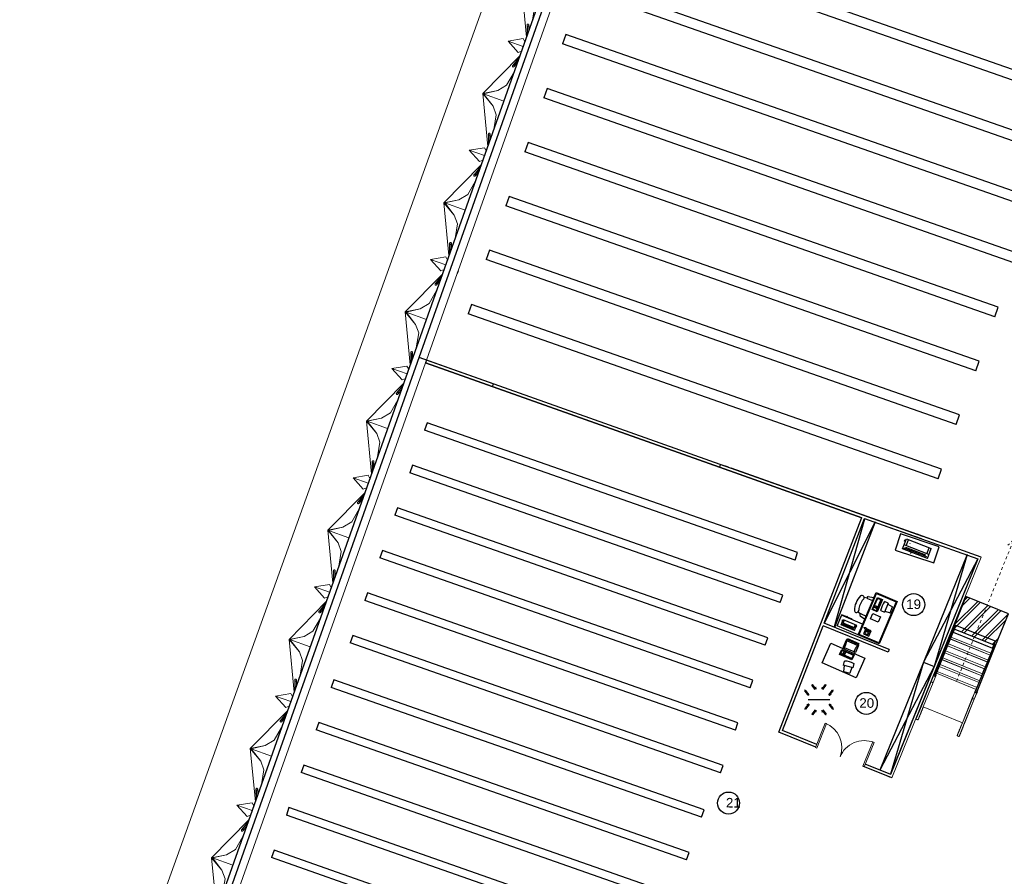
# Model space of a CAD drawing. Header units: inches. Extents: x 424 to 2043, y -237 to 445.
# Tile 33 of 256: x 592 to 626, y -101 to -71. Entities that reach past the tile are written whole.
import ezdxf

# ---------------------------------------------------------------- set-up
doc = ezdxf.new("R2010")
doc.units = ezdxf.units.IN
doc.header["$MEASUREMENT"] = 0
doc.linetypes.add('Dash', pattern=[0.00635, 0.003175, -0.003175])
for name, color, linetype, lineweight in [('A-DOOR', 31, 'Continuous', 9), ('A-GENM', 13, 'Continuous', 9), ('A-GLAZ-CURT', 52, 'Continuous', 9), ('A-WALL', 113, 'Continuous', 9)]:
    doc.layers.add(name, color=color, linetype=linetype, lineweight=lineweight)
doc.layers.add('MOBLEMAN', color=1, linetype='Continuous')
doc.styles.get("Standard").update_dxf_attribs({"font": 'arial.ttf'})
pattern_1 = [(247, (-125.887, -21.449), (0.3276997, -0.1391003), []), (247, (-125.745, -21.803), (0.3276997, -0.1391003), [])]

# ---------------------------------------------------------------- blocks, each defined once
blk = doc.blocks.new('Generic Models 1 - Generic Models 1-135348-همکف')
at = {"layer": 'A-GENM'}
blk.add_line((-136.734, 64.375), (-157.644, 6.137), dxfattribs=at)
blk = doc.blocks.new('Family2 - Family2-V7-همکف')
at = {"layer": 'A-GLAZ-CURT'}
for p, q in [((-138.201, 55.513), (-138.2, 55.152)), ((-138.182, 55.203), (-138.183, 55.48)), ((-138.141, 55.321), (-138.141, 55.513)), ((-138.867, 54.955), (-138.338, 55.042)), ((-138.867, 54.955), (-138.337, 54.767)), ((-138.867, 54.955), (-138.337, 54.767)), ((-138.867, 54.955), (-138.51, 54.557)), ((-138.279, 54.931), (-138.338, 55.042)), ((-138.474, 54.381), (-138.701, 54.101)), ((-138.394, 54.605), (-138.51, 54.557)), ((-138.666, 54.116), (-138.492, 54.33)), ((-138.655, 54.063), (-138.533, 54.213))]:
    blk.add_line(p, q, dxfattribs=at)
at = {"layer": 'A-GLAZ-CURT', "lineweight": 18, "flags": 128}
for points in [[(-138.16, 55.546), (-138.166, 55.549), (-138.173, 55.549), (-138.179, 55.548), (-138.186, 55.545), (-138.191, 55.54), (-138.196, 55.534), (-138.199, 55.527), (-138.201, 55.52), (-138.201, 55.512), (-138.2, 55.504), (-138.198, 55.496), (-138.194, 55.489), (-138.189, 55.484), (-138.183, 55.48)], [(-138.183, 55.48), (-138.177, 55.478), (-138.17, 55.477), (-138.163, 55.478), (-138.157, 55.481), (-138.152, 55.486), (-138.147, 55.492), (-138.144, 55.499), (-138.142, 55.507), (-138.141, 55.515), (-138.142, 55.523), (-138.145, 55.53), (-138.149, 55.537), (-138.154, 55.542), (-138.16, 55.546)], [(-138.666, 54.116), (-138.673, 54.116), (-138.68, 54.115), (-138.688, 54.112), (-138.694, 54.108), (-138.7, 54.102), (-138.705, 54.096), (-138.708, 54.089), (-138.71, 54.081), (-138.71, 54.074), (-138.709, 54.067), (-138.706, 54.06), (-138.702, 54.055), (-138.696, 54.051), (-138.69, 54.049)], [(-138.69, 54.049), (-138.683, 54.049), (-138.675, 54.05), (-138.668, 54.052), (-138.661, 54.057), (-138.656, 54.062), (-138.651, 54.069), (-138.648, 54.076), (-138.646, 54.084), (-138.645, 54.091), (-138.647, 54.098), (-138.65, 54.104), (-138.654, 54.11), (-138.66, 54.113), (-138.666, 54.116)]]:
    blk.add_lwpolyline(points, dxfattribs=at)
blk = doc.blocks.new('Family2 - Family2-V8-همکف')
at = {"layer": 'A-GLAZ-CURT'}
for p, q in [((-138.451, 54.444), (-139.752, 53.12)), ((-138.451, 54.444), (-139.752, 53.12)), ((-138.474, 54.381), (-138.701, 54.101)), ((-138.666, 54.116), (-138.492, 54.33)), ((-138.655, 54.063), (-138.533, 54.213)), ((-138.915, 53.413), (-138.657, 53.863)), ((-138.915, 53.413), (-139.228, 53.224)), ((-139.228, 53.224), (-139.752, 53.12)), ((-139.752, 53.12), (-139.228, 53.224)), ((-139.389, 52.681), (-139.752, 53.12)), ((-139.752, 53.12), (-139.724, 53.111)), ((-139.752, 53.12), (-139.724, 53.111)), ((-139.752, 53.12), (-139.389, 52.681)), ((-139.574, 51.274), (-139.752, 53.12)), ((-139.574, 51.274), (-139.752, 53.12)), ((-139.228, 53.224), (-139.724, 53.111)), ((-139.389, 52.681), (-139.724, 53.111)), ((-139.724, 53.111), (-139.012, 52.859)), ((-139.724, 53.111), (-139.012, 52.859)), ((-139.28, 52.383), (-139.389, 52.681)), ((-139.28, 52.383), (-139.364, 51.866)), ((-139.552, 51.698), (-139.551, 51.337)), ((-139.533, 51.388), (-139.534, 51.664)), ((-139.492, 51.505), (-139.492, 51.698))]:
    blk.add_line(p, q, dxfattribs=at)
at = {"layer": 'A-GLAZ-CURT', "lineweight": 18, "flags": 128}
for points in [[(-138.666, 54.116), (-138.673, 54.116), (-138.68, 54.115), (-138.688, 54.112), (-138.694, 54.108), (-138.7, 54.102), (-138.705, 54.096), (-138.708, 54.089), (-138.71, 54.081), (-138.71, 54.074), (-138.709, 54.067), (-138.706, 54.06), (-138.702, 54.055), (-138.696, 54.051), (-138.69, 54.049)], [(-138.69, 54.049), (-138.683, 54.049), (-138.675, 54.05), (-138.668, 54.052), (-138.661, 54.057), (-138.656, 54.062), (-138.651, 54.069), (-138.648, 54.076), (-138.646, 54.084), (-138.645, 54.091), (-138.647, 54.098), (-138.65, 54.104), (-138.654, 54.11), (-138.66, 54.113), (-138.666, 54.116)], [(-139.51, 51.731), (-139.517, 51.733), (-139.523, 51.734), (-139.53, 51.733), (-139.536, 51.73), (-139.542, 51.725), (-139.546, 51.719), (-139.55, 51.712), (-139.552, 51.704), (-139.552, 51.696), (-139.551, 51.688), (-139.549, 51.681), (-139.545, 51.674), (-139.54, 51.668), (-139.534, 51.664)], [(-139.534, 51.664), (-139.527, 51.662), (-139.521, 51.662), (-139.514, 51.663), (-139.508, 51.666), (-139.502, 51.67), (-139.498, 51.676), (-139.495, 51.684), (-139.493, 51.691), (-139.492, 51.699), (-139.493, 51.707), (-139.496, 51.715), (-139.5, 51.721), (-139.505, 51.727), (-139.51, 51.731)]]:
    blk.add_lwpolyline(points, dxfattribs=at)
blk = doc.blocks.new('Escalator - Escalator-V10-همکف')
at = {"layer": 'A-GENM'}
h = blk.add_hatch(dxfattribs=at)
h.set_pattern_fill('FP_6', color=256, style=0, pattern_type=2)
h.set_pattern_definition(pattern_1)
h.paths.add_polyline_path([(-0.8, 5.52), (-0.8, 4.929), (-0.749, 4.929), (-0.749, 5.52)], flags=0)
h = blk.add_hatch(dxfattribs=at)
h.set_pattern_fill('FP_6', color=256, style=0, pattern_type=2)
h.set_pattern_definition(pattern_1)
h.paths.add_polyline_path([(0.751, 5.52), (0.751, 4.929), (0.802, 4.929), (0.802, 5.52)], flags=0)
h = blk.add_hatch(dxfattribs=at)
h.set_pattern_fill('FP_6', color=256, style=0, pattern_type=2)
h.set_pattern_definition(pattern_1)
h.paths.add_polyline_path([(-0.8, 4.929), (-0.8, 3.733), (0.802, 3.733), (0.802, 4.929)], flags=0)
for p, q in [((-0.812, 8.28), (-0.812, 8.28)), ((-0.812, 8.202), (-0.812, 8.271)), ((-0.812, 8.271), (-0.812, 8.202)), ((-0.809, 8.347), (-0.809, 7.867)), ((-0.74, 8.347), (-0.74, 7.867)), ((-0.736, 8.28), (-0.736, 8.28)), ((-0.736, 8.202), (-0.736, 8.271)), ((-0.736, 8.271), (-0.736, 8.202)), ((0.738, 8.28), (0.738, 8.28)), ((0.738, 8.202), (0.738, 8.271)), ((0.738, 8.271), (0.738, 8.202)), ((0.742, 8.347), (0.742, 7.867)), ((0.811, 8.347), (0.811, 7.867)), ((-0.812, 8.145), (-0.812, 8.16)), ((-0.812, 8.16), (-0.812, 8.145)), ((-0.812, 8.082), (-0.812, 8.13)), ((-0.812, 8.13), (-0.812, 8.082)), ((-0.812, 7.978), (-0.812, 8.031)), ((-0.812, 8.031), (-0.812, 7.978)), ((-0.736, 8.145), (-0.736, 8.16)), ((-0.736, 8.16), (-0.736, 8.145)), ((-0.736, 8.082), (-0.736, 8.13)), ((-0.736, 8.13), (-0.736, 8.082)), ((-0.736, 7.978), (-0.736, 8.031)), ((-0.736, 8.031), (-0.736, 7.978)), ((0.738, 8.145), (0.738, 8.16)), ((0.738, 8.16), (0.738, 8.145)), ((0.738, 8.082), (0.738, 8.13)), ((0.738, 8.13), (0.738, 8.082)), ((0.738, 7.978), (0.738, 8.031)), ((0.738, 8.031), (0.738, 7.978)), ((-0.812, 7.867), (-0.812, 7.885)), ((-0.812, 7.885), (-0.812, 7.867)), ((-0.812, 7.867), (-0.812, 6.943)), ((-0.809, 7.867), (-0.809, 6.945)), ((-0.74, 7.867), (-0.74, 6.945)), ((-0.736, 7.867), (-0.736, 7.885)), ((-0.736, 7.885), (-0.736, 7.867)), ((-0.736, 6.943), (-0.736, 7.867)), ((0.739, 7.867), (-0.736, 7.867)), ((0.738, 7.867), (0.738, 7.885)), ((0.738, 7.885), (0.738, 7.867)), ((0.738, 7.867), (0.738, 6.943)), ((0.742, 7.867), (0.742, 6.945)), ((0.811, 7.867), (0.811, 6.945)), ((-0.812, 6.943), (-0.812, 6.688)), ((-0.809, 6.945), (-0.809, 6.7)), ((-0.74, 6.945), (-0.74, 6.7)), ((-0.736, 6.688), (-0.736, 6.943)), ((0.738, 6.943), (0.738, 6.688)), ((0.742, 6.945), (0.742, 6.7)), ((0.811, 6.945), (0.811, 6.7)), ((0.751, 6.602), (-0.749, 6.602)), ((0.815, 6.688), (0.815, 6.713)), ((0.751, 6.532), (-0.749, 6.532)), ((-0.749, 6.348), (0.751, 6.348)), ((0.751, 6.343), (-0.749, 6.343)), ((0.751, 6.274), (-0.749, 6.274)), ((-0.749, 6.089), (0.751, 6.089)), ((0.751, 6.085), (-0.749, 6.085)), ((0.751, 6.015), (-0.749, 6.015)), ((-0.736, 5.831), (-0.736, 6.015)), ((0.751, 5.826), (-0.749, 5.826)), ((0.751, 5.756), (-0.749, 5.756)), ((-0.749, 5.572), (0.751, 5.572)), ((0.751, 5.567), (-0.749, 5.567)), ((-0.736, 5.831), (0.751, 5.831)), ((0.751, 5.497), (-0.749, 5.497)), ((-0.749, 5.313), (0.751, 5.313)), ((0.751, 5.308), (-0.749, 5.308)), ((0.751, 5.238), (-0.749, 5.238)), ((-0.749, 5.054), (0.751, 5.054))]:
    blk.add_line(p, q, dxfattribs=at)
at = {"layer": 'A-GENM', "lineweight": 25}
for p, q in [((-0.812, 6.688), (-0.812, 6.66)), ((-0.812, 6.66), (-0.736, 6.66)), ((-0.749, 6.66), (-0.8, 6.66)), ((-0.8, 6.66), (-0.8, 4.929)), ((-0.749, 4.929), (-0.749, 6.66)), ((-0.736, 6.66), (-0.736, 6.688)), ((0.738, 6.688), (0.738, 6.66)), ((0.738, 6.66), (0.815, 6.66)), ((0.802, 6.66), (0.751, 6.66)), ((0.751, 6.66), (0.751, 4.929)), ((0.802, 4.929), (0.802, 6.66)), ((0.815, 6.66), (0.815, 6.688)), ((-0.749, 5.52), (-0.8, 5.52)), ((-0.8, 5.52), (-0.8, 4.929)), ((-0.749, 4.929), (-0.749, 5.52)), ((0.802, 5.52), (0.751, 5.52)), ((0.751, 5.52), (0.751, 4.929)), ((0.802, 4.929), (0.802, 5.52)), ((-0.8, 4.929), (-0.749, 4.929)), ((-0.8, 4.929), (-0.749, 4.929)), ((0.802, 4.929), (-0.8, 4.929)), ((-0.8, 4.929), (-0.8, 3.733)), ((0.751, 5.049), (-0.736, 5.049)), ((-0.736, 5.049), (-0.736, 4.795)), ((0.751, 4.795), (0.751, 5.049)), ((0.751, 4.929), (0.802, 4.929)), ((0.751, 4.929), (0.802, 4.929)), ((0.802, 3.733), (0.802, 4.929)), ((-0.736, 4.795), (0.751, 4.795)), ((-0.8, 3.733), (0.802, 3.733))]:
    blk.add_line(p, q, dxfattribs=at)
at = {"layer": 'A-GENM', "linetype": 'Dash'}
for p, q in [((0.001, 6.602), (0.001, 1.269)), ((0.001, 1.269), (-0.117, 1.523)), ((0.001, 1.269), (0.12, 1.523))]:
    blk.add_line(p, q, dxfattribs=at)
at = {"layer": 'A-GENM', "flags": 128}
for points in [[(-0.812, 8.34), (-0.812, 8.341), (-0.812, 8.341), (-0.812, 8.341), (-0.812, 8.342), (-0.812, 8.342), (-0.812, 8.342), (-0.812, 8.343), (-0.812, 8.343), (-0.812, 8.343), (-0.812, 8.344), (-0.811, 8.344), (-0.811, 8.344), (-0.811, 8.345), (-0.811, 8.345), (-0.811, 8.345), (-0.811, 8.346), (-0.81, 8.346), (-0.81, 8.346), (-0.81, 8.346), (-0.81, 8.347), (-0.809, 8.347), (-0.809, 8.347), (-0.809, 8.347), (-0.809, 8.347)], [(-0.812, 8.323), (-0.812, 8.325), (-0.812, 8.33), (-0.812, 8.333), (-0.812, 8.336), (-0.812, 8.338), (-0.812, 8.34), (-0.812, 8.34), (-0.812, 8.34)], [(-0.812, 8.34), (-0.812, 8.34), (-0.812, 8.339), (-0.812, 8.337), (-0.812, 8.334), (-0.812, 8.331), (-0.812, 8.327), (-0.812, 8.322), (-0.812, 8.316), (-0.812, 8.31), (-0.812, 8.303), (-0.812, 8.295), (-0.812, 8.287), (-0.812, 8.278), (-0.812, 8.268), (-0.812, 8.258), (-0.812, 8.247), (-0.812, 8.235), (-0.812, 8.223), (-0.812, 8.21), (-0.812, 8.197), (-0.812, 8.183), (-0.812, 8.169), (-0.812, 8.154), (-0.812, 8.138), (-0.812, 8.123), (-0.812, 8.107), (-0.812, 8.09), (-0.812, 8.073), (-0.812, 8.056), (-0.812, 8.038), (-0.812, 8.021), (-0.812, 8.003), (-0.812, 7.984), (-0.812, 7.966), (-0.812, 7.947), (-0.812, 7.929), (-0.812, 7.91), (-0.812, 7.891), (-0.812, 7.872), (-0.812, 7.867)], [(-0.809, 8.347), (-0.806, 8.349), (-0.803, 8.35), (-0.801, 8.351), (-0.798, 8.352), (-0.795, 8.353), (-0.792, 8.354), (-0.789, 8.354), (-0.786, 8.355), (-0.783, 8.355), (-0.781, 8.356), (-0.778, 8.356), (-0.775, 8.356), (-0.772, 8.356), (-0.769, 8.356), (-0.766, 8.356), (-0.763, 8.355), (-0.76, 8.355), (-0.757, 8.354), (-0.754, 8.353), (-0.751, 8.352), (-0.748, 8.351), (-0.746, 8.35), (-0.743, 8.349), (-0.74, 8.348), (-0.74, 8.347)], [(-0.74, 8.347), (-0.739, 8.347), (-0.739, 8.347), (-0.739, 8.347), (-0.739, 8.346), (-0.738, 8.346), (-0.738, 8.346), (-0.738, 8.346), (-0.738, 8.345), (-0.737, 8.345), (-0.737, 8.345), (-0.737, 8.344), (-0.737, 8.344), (-0.737, 8.344), (-0.737, 8.343), (-0.737, 8.343), (-0.736, 8.343), (-0.736, 8.342), (-0.736, 8.342), (-0.736, 8.342), (-0.736, 8.341), (-0.736, 8.341), (-0.736, 8.341), (-0.736, 8.34), (-0.736, 8.34)], [(-0.736, 7.867), (-0.736, 7.886), (-0.736, 7.905), (-0.736, 7.924), (-0.736, 7.942), (-0.736, 7.961), (-0.736, 7.979), (-0.736, 7.998), (-0.736, 8.016), (-0.736, 8.034), (-0.736, 8.051), (-0.736, 8.069), (-0.736, 8.086), (-0.736, 8.102), (-0.736, 8.118), (-0.736, 8.134), (-0.736, 8.15), (-0.736, 8.165), (-0.736, 8.179), (-0.736, 8.193), (-0.736, 8.207), (-0.736, 8.219), (-0.736, 8.232), (-0.736, 8.244), (-0.736, 8.255), (-0.736, 8.265), (-0.736, 8.275), (-0.736, 8.284), (-0.736, 8.293), (-0.736, 8.301), (-0.736, 8.308), (-0.736, 8.315), (-0.736, 8.32), (-0.736, 8.325), (-0.736, 8.33), (-0.736, 8.333), (-0.736, 8.336), (-0.736, 8.338), (-0.736, 8.34), (-0.736, 8.34), (-0.736, 8.34)], [(-0.736, 8.34), (-0.736, 8.34), (-0.736, 8.339), (-0.736, 8.337), (-0.736, 8.334), (-0.736, 8.331), (-0.736, 8.327), (-0.736, 8.323)], [(0.738, 8.34), (0.738, 8.341), (0.739, 8.341), (0.739, 8.341), (0.739, 8.342), (0.739, 8.342), (0.739, 8.342), (0.739, 8.343), (0.739, 8.343), (0.739, 8.343), (0.739, 8.344), (0.739, 8.344), (0.74, 8.344), (0.74, 8.345), (0.74, 8.345), (0.74, 8.345), (0.74, 8.346), (0.74, 8.346), (0.741, 8.346), (0.741, 8.346), (0.741, 8.347), (0.741, 8.347), (0.742, 8.347), (0.742, 8.347), (0.742, 8.347)], [(0.738, 8.323), (0.738, 8.325), (0.738, 8.33), (0.738, 8.333), (0.738, 8.336), (0.738, 8.338), (0.738, 8.34), (0.738, 8.34), (0.738, 8.34)], [(0.738, 8.34), (0.738, 8.34), (0.738, 8.339), (0.738, 8.337), (0.738, 8.334), (0.738, 8.331), (0.738, 8.327), (0.738, 8.322), (0.738, 8.316), (0.738, 8.31), (0.738, 8.303), (0.738, 8.295), (0.738, 8.287), (0.738, 8.278), (0.738, 8.268), (0.738, 8.258), (0.738, 8.247), (0.738, 8.235), (0.738, 8.223), (0.738, 8.21), (0.738, 8.197), (0.738, 8.183), (0.738, 8.169), (0.738, 8.154), (0.738, 8.138), (0.738, 8.123), (0.738, 8.107), (0.738, 8.09), (0.738, 8.073), (0.738, 8.056), (0.738, 8.038), (0.738, 8.021), (0.738, 8.003), (0.738, 7.984), (0.738, 7.966), (0.738, 7.947), (0.738, 7.929), (0.738, 7.91), (0.738, 7.891), (0.738, 7.872), (0.738, 7.867)], [(0.742, 8.347), (0.745, 8.349), (0.747, 8.35), (0.75, 8.351), (0.753, 8.352), (0.756, 8.353), (0.759, 8.354), (0.761, 8.354), (0.764, 8.355), (0.767, 8.355), (0.77, 8.356), (0.773, 8.356), (0.776, 8.356), (0.779, 8.356), (0.782, 8.356), (0.785, 8.356), (0.788, 8.355), (0.791, 8.355), (0.794, 8.354), (0.797, 8.353), (0.8, 8.352), (0.802, 8.351), (0.805, 8.35), (0.808, 8.349), (0.81, 8.348), (0.811, 8.347)], [(0.811, 8.347), (0.811, 8.347), (0.812, 8.347), (0.812, 8.347), (0.812, 8.346), (0.812, 8.346), (0.813, 8.346), (0.813, 8.346), (0.813, 8.345), (0.813, 8.345), (0.813, 8.345), (0.814, 8.344), (0.814, 8.344), (0.814, 8.344), (0.814, 8.343), (0.814, 8.343), (0.814, 8.343), (0.814, 8.342), (0.815, 8.342), (0.815, 8.342), (0.815, 8.341), (0.815, 8.341), (0.815, 8.341), (0.815, 8.34), (0.815, 8.34)], [(0.815, 8.34), (0.815, 8.34), (0.815, 8.34)]]:
    blk.add_lwpolyline(points, dxfattribs=at)
at = {"layer": 'A-GENM', "lineweight": 25, "flags": 128}
for points in [[(-0.809, 6.7), (-0.81, 6.697), (-0.811, 6.694), (-0.812, 6.691), (-0.812, 6.688)], [(-0.74, 6.7), (-0.751, 6.708), (-0.762, 6.712), (-0.774, 6.714), (-0.786, 6.712), (-0.798, 6.708), (-0.809, 6.7)], [(-0.736, 6.688), (-0.736, 6.691), (-0.737, 6.694), (-0.738, 6.697), (-0.74, 6.7)], [(0.742, 6.7), (0.741, 6.697), (0.739, 6.694), (0.739, 6.691), (0.738, 6.688)], [(0.811, 6.7), (0.8, 6.708), (0.789, 6.712), (0.777, 6.714), (0.765, 6.712), (0.753, 6.708), (0.742, 6.7)], [(0.815, 6.688), (0.814, 6.691), (0.814, 6.694), (0.813, 6.697), (0.811, 6.7)]]:
    blk.add_lwpolyline(points, dxfattribs=at)
at = {"layer": 'A-GENM'}
for points in [[(-0.809, 6.945), (-0.809, 6.945), (-0.81, 6.945), (-0.811, 6.944), (-0.812, 6.943), (-0.812, 6.943), (-0.812, 6.943)], [(-0.74, 6.945), (-0.75, 6.947), (-0.774, 6.949), (-0.798, 6.947), (-0.809, 6.945)], [(-0.736, 6.943), (-0.736, 6.943), (-0.736, 6.943), (-0.737, 6.944), (-0.738, 6.945), (-0.739, 6.945), (-0.74, 6.945)], [(0.742, 6.945), (0.741, 6.945), (0.74, 6.945), (0.739, 6.944), (0.739, 6.943), (0.738, 6.943), (0.738, 6.943)], [(0.811, 6.945), (0.801, 6.947), (0.777, 6.949), (0.753, 6.947), (0.742, 6.945)], [(0.815, 6.943), (0.815, 6.943), (0.815, 6.943), (0.814, 6.944), (0.813, 6.945), (0.812, 6.945), (0.811, 6.945)]]:
    blk.add_open_spline(points, degree=3, dxfattribs=at)
blk = doc.blocks.new('M_Single-Louvered - 0914 x 2134mm-227787-همکف')
at = {"layer": 'A-DOOR', "lineweight": 18}
for p, q in [((0.406, 0.05), (0.406, 0.964)), ((0.457, 0.964), (0.406, 0.964)), ((0.457, 0.05), (0.457, 0.964)), ((0.457, 0.05), (0.406, 0.05))]:
    blk.add_line(p, q, dxfattribs=at)
at = {"layer": 'A-DOOR'}
blk.add_arc((0.457, 0.05), 0.914, 90, 180, dxfattribs=at)
blk = doc.blocks.new('jjk')
at = {"lineweight": 25}
for p, q in [((1576.969, 734.084), (1576.853, 733.754)), ((1593.281, 727.996), (1593.396, 728.327))]:
    blk.add_line(p, q, dxfattribs=at)
at = {"layer": 'A-WALL', "lineweight": 25}
for p, q in [((1593.396, 728.327), (1576.969, 734.084)), ((1593.281, 727.996), (1576.853, 733.754))]:
    blk.add_line(p, q, dxfattribs=at)
blk = doc.blocks.new('RECTANG')
for p, q in [((1, 1), (0, 1)), ((0, 1), (0, 0)), ((0, 0), (1, 0)), ((1, 0), (1, 1))]:
    blk.add_line(p, q)
blk = doc.blocks.new('00012')
at = {"layer": 'MOBLEMAN'}
for p, q in [((57.898, -8.052), (57.898, -6.452)), ((57.898, -6.452), (58.698, -6.452)), ((57.922, -8.028), (57.922, -6.476)), ((57.922, -6.476), (58.674, -6.476)), ((58.674, -6.476), (58.674, -8.028)), ((58.698, -6.452), (58.698, -8.052)), ((58.698, -6.452), (59.498, -6.452)), ((59.498, -6.452), (59.498, -6.868)), ((58.377, -6.704), (58.499, -6.704)), ((58.377, -6.728), (58.499, -6.728)), ((58.418, -6.599), (58.418, -6.599)), ((58.418, -6.622), (58.418, -6.622)), ((58.418, -6.645), (58.418, -6.645)), ((58.441, -6.599), (58.441, -6.599)), ((58.441, -6.622), (58.441, -6.622)), ((58.441, -6.645), (58.441, -6.645)), ((58.464, -6.599), (58.464, -6.599)), ((58.464, -6.622), (58.464, -6.622)), ((58.464, -6.645), (58.464, -6.645)), ((58.486, -6.599), (58.486, -6.599)), ((58.486, -6.622), (58.486, -6.622)), ((58.486, -6.645), (58.486, -6.645)), ((58.492, -6.753), (58.497, -6.768)), ((58.501, -6.758), (58.506, -6.772)), ((58.511, -6.763), (58.516, -6.777)), ((58.521, -6.768), (58.526, -6.782)), ((58.522, -6.725), (58.55, -6.733)), ((58.531, -6.772), (58.536, -6.787)), ((58.54, -6.777), (58.545, -6.792)), ((58.55, -6.777), (58.555, -6.792)), ((58.555, -6.729), (58.56, -6.743)), ((58.56, -6.777), (58.565, -6.792)), ((58.565, -6.733), (58.57, -6.748)), ((58.57, -6.777), (58.575, -6.792)), ((58.575, -6.738), (58.579, -6.753)), ((58.579, -6.772), (58.584, -6.787)), ((58.584, -6.743), (58.589, -6.758)), ((58.589, -6.768), (58.594, -6.782)), ((58.596, -6.756), (58.601, -6.771)), ((58.698, -6.852), (59.498, -6.852)), ((58.869, -6.715), (58.869, -6.657)), ((58.869, -6.657), (58.881, -6.657)), ((58.881, -6.715), (58.869, -6.715)), ((58.881, -6.54), (59.385, -6.54)), ((58.881, -6.54), (58.881, -6.74)), ((58.881, -6.62), (59.385, -6.62)), ((59.385, -6.74), (58.881, -6.74)), ((58.905, -6.54), (58.905, -6.564)), ((58.905, -6.564), (59.361, -6.564)), ((58.921, -6.62), (58.921, -6.74)), ((58.929, -6.564), (58.929, -6.588)), ((58.929, -6.588), (59.337, -6.588)), ((59.098, -6.852), (59.098, -6.868)), ((59.098, -6.868), (59.498, -6.868)), ((59.337, -6.564), (59.337, -6.588)), ((59.345, -6.62), (59.345, -6.74)), ((59.361, -6.54), (59.361, -6.564)), ((59.385, -6.54), (59.385, -6.74)), ((59.404, -6.692), (59.385, -6.692)), ((59.404, -6.713), (59.385, -6.713)), ((59.404, -6.692), (59.404, -6.713)), ((58.222, -7.125), (58.522, -7.125)), ((58.222, -7.335), (58.222, -7.125)), ((58.522, -7.125), (58.522, -7.335)), ((58.891, -7.166), (58.7, -7.161)), ((58.898, -7.088), (58.71, -7.053)), ((58.906, -7.161), (59.018, -7.172)), ((58.162, -7.876), (58.162, -7.541)), ((58.162, -7.876), (58.162, -7.541)), ((58.306, -7.541), (58.162, -7.541)), ((58.306, -7.541), (58.162, -7.541)), ((58.522, -7.335), (58.222, -7.335)), ((58.306, -7.541), (58.306, -7.56)), ((58.306, -7.541), (58.306, -7.56)), ((58.397, -7.911), (58.397, -7.451)), ((58.397, -7.911), (58.397, -7.451)), ((58.397, -7.451), (58.588, -7.451)), ((58.397, -7.451), (58.588, -7.451)), ((58.397, -7.547), (58.435, -7.547)), ((58.397, -7.547), (58.435, -7.547)), ((58.397, -7.554), (58.435, -7.554)), ((58.397, -7.554), (58.435, -7.554)), ((58.435, -7.892), (58.435, -7.471)), ((58.435, -7.892), (58.435, -7.471)), ((58.569, -7.471), (58.435, -7.471)), ((58.569, -7.471), (58.435, -7.471)), ((58.569, -7.474), (58.435, -7.474)), ((58.569, -7.474), (58.435, -7.474)), ((58.444, -7.892), (58.444, -7.471)), ((58.444, -7.892), (58.444, -7.471)), ((58.444, -7.547), (58.569, -7.547)), ((58.444, -7.547), (58.569, -7.547)), ((58.444, -7.554), (58.569, -7.554)), ((58.444, -7.554), (58.569, -7.554)), ((58.473, -7.612), (58.473, -7.554)), ((58.473, -7.612), (58.473, -7.554)), ((58.492, -7.612), (58.492, -7.554)), ((58.492, -7.612), (58.492, -7.554)), ((58.54, -7.554), (58.54, -7.612)), ((58.54, -7.554), (58.54, -7.612)), ((58.569, -7.471), (58.569, -7.892)), ((58.569, -7.471), (58.569, -7.892)), ((58.588, -7.451), (58.588, -7.911)), ((58.588, -7.451), (58.588, -7.911)), ((58.162, -7.579), (57.97, -7.598)), ((58.162, -7.579), (57.97, -7.598)), ((57.97, -7.598), (57.97, -7.818)), ((57.97, -7.598), (57.97, -7.818)), ((58.162, -7.838), (57.97, -7.818)), ((58.162, -7.838), (57.97, -7.818)), ((58.162, -7.876), (58.306, -7.876)), ((58.162, -7.876), (58.306, -7.876)), ((58.306, -7.857), (58.306, -7.876)), ((58.306, -7.857), (58.306, -7.876)), ((58.397, -7.612), (58.435, -7.612)), ((58.397, -7.612), (58.435, -7.612)), ((58.397, -7.618), (58.435, -7.618)), ((58.397, -7.618), (58.435, -7.618)), ((58.397, -7.69), (58.435, -7.69)), ((58.397, -7.69), (58.435, -7.69)), ((58.397, -7.697), (58.435, -7.697)), ((58.397, -7.697), (58.435, -7.697)), ((58.397, -7.769), (58.435, -7.769)), ((58.397, -7.769), (58.435, -7.769)), ((58.397, -7.775), (58.435, -7.775)), ((58.397, -7.775), (58.435, -7.775)), ((58.397, -7.847), (58.435, -7.847)), ((58.397, -7.847), (58.435, -7.847)), ((58.397, -7.854), (58.435, -7.854)), ((58.397, -7.854), (58.435, -7.854)), ((58.588, -7.911), (58.397, -7.911)), ((58.588, -7.911), (58.397, -7.911)), ((58.569, -7.889), (58.435, -7.889)), ((58.569, -7.889), (58.435, -7.889)), ((58.569, -7.892), (58.435, -7.892)), ((58.569, -7.892), (58.435, -7.892)), ((58.444, -7.612), (58.569, -7.612)), ((58.444, -7.612), (58.569, -7.612)), ((58.444, -7.618), (58.569, -7.618)), ((58.444, -7.618), (58.569, -7.618)), ((58.891, -7.741), (58.7, -7.746)), ((58.898, -7.819), (58.71, -7.854)), ((58.906, -7.746), (59.018, -7.735)), ((58.698, -8.052), (57.898, -8.052)), ((58.674, -8.028), (57.922, -8.028))]:
    blk.add_line(p, q, dxfattribs=at)
for centre, radius, start, end in [((58.377, -6.716), 0.0255, 28.4915, 331.5085), ((58.499, -6.716), 0.0255, 208.4915, 151.5085), ((59.298, -6.868), 0.016, 180, 0), ((58.714, -7.108), 0.0545, 93.5132, 107.0552), ((58.714, -7.108), 0.0545, 252.9448, 255.9932), ((58.882, -7.126), 0.0413, 282.2827, 67.7765), ((59.083, -7.213), 0.0769, 31.265, 209.6825), ((58.48, -7.453), 0.725, 337.2611, 22.7389), ((57.74, -7.708), 0.585, 345.2952, 14.7048), ((57.74, -7.708), 0.585, 345.2952, 14.7048), ((58.469, -7.453), 0.583, 339.7134, 20.2866), ((58.714, -7.799), 0.0545, 104.0068, 107.0552), ((58.714, -7.799), 0.0545, 252.9448, 266.4868), ((58.882, -7.781), 0.0413, 292.2235, 77.7173), ((59.083, -7.694), 0.0769, 150.3175, 328.735)]:
    blk.add_arc(centre, radius, start, end, dxfattribs=at)
at = {"layer": 'MOBLEMAN', "rotation": 90}
for p, xscale, yscale, zscale in [((58.536, -6.751), 0.1999999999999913, 0.1975330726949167, 0.1999999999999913), ((58.372, -6.649), 0.0495107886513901, 0.0114255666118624, 0.0495107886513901), ((58.506, -6.668), 0.0914045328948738, 0.1066386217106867, 0.0914045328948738)]:
    blk.add_blockref('RECTANG', p, dxfattribs=dict(at, xscale=xscale, yscale=yscale, zscale=zscale))
blk = doc.blocks.new('00011')
at = {"layer": 'MOBLEMAN'}
for p, q in [((57.195, -8.396), (57.161, -8.396)), ((57.161, -8.396), (57.161, -8.658)), ((57.181, -8.322), (57.611, -8.322)), ((57.181, -8.363), (57.181, -8.322)), ((57.611, -8.363), (57.181, -8.363)), ((57.181, -8.363), (57.181, -8.396)), ((57.195, -8.45), (57.195, -8.396)), ((57.598, -8.403), (57.195, -8.403)), ((57.215, -8.531), (57.195, -8.45)), ((57.215, -8.658), (57.215, -8.531)), ((57.578, -8.531), (57.598, -8.45)), ((57.578, -8.658), (57.578, -8.531)), ((57.598, -8.396), (57.632, -8.396)), ((57.598, -8.45), (57.598, -8.396)), ((57.611, -8.322), (57.611, -8.363)), ((57.611, -8.363), (57.611, -8.396)), ((57.632, -8.396), (57.632, -8.658)), ((56.715, -8.704), (58.015, -8.704)), ((56.715, -9.462), (56.715, -8.704)), ((57.153, -8.752), (57.623, -8.752)), ((57.153, -8.948), (57.153, -8.752)), ((57.173, -8.772), (57.604, -8.772)), ((57.173, -8.772), (57.173, -8.909)), ((57.604, -8.899), (57.173, -8.899)), ((57.604, -8.909), (57.173, -8.909)), ((57.176, -8.772), (57.176, -8.909)), ((57.578, -8.658), (57.215, -8.658)), ((57.251, -8.899), (57.251, -8.772)), ((57.251, -8.948), (57.251, -8.909)), ((57.258, -8.899), (57.258, -8.772)), ((57.258, -8.801), (57.317, -8.801)), ((57.317, -8.85), (57.258, -8.85)), ((57.317, -8.87), (57.258, -8.87)), ((57.258, -8.948), (57.258, -8.909)), ((57.317, -8.899), (57.317, -8.772)), ((57.317, -8.948), (57.317, -8.909)), ((57.324, -8.899), (57.324, -8.772)), ((57.324, -8.948), (57.324, -8.909)), ((57.397, -8.948), (57.397, -8.909)), ((57.404, -8.948), (57.404, -8.909)), ((57.477, -8.948), (57.477, -8.909)), ((57.484, -8.948), (57.484, -8.909)), ((57.558, -8.948), (57.558, -8.909)), ((57.565, -8.948), (57.565, -8.909)), ((57.601, -8.772), (57.601, -8.909)), ((57.604, -8.772), (57.604, -8.909)), ((57.623, -8.752), (57.623, -8.948)), ((58.015, -8.704), (58.015, -9.462)), ((57.623, -8.948), (57.153, -8.948)), ((57.396, -9.088), (57.416, -9.084)), ((57.396, -9.088), (57.421, -9.24)), ((57.776, -9.182), (57.421, -9.24)), ((57.461, -9.233), (57.515, -9.433)), ((57.731, -9.033), (57.751, -9.03)), ((57.735, -9.189), (57.748, -9.395)), ((57.776, -9.182), (57.751, -9.03)), ((58.015, -9.462), (56.715, -9.462)), ((57.515, -9.433), (57.748, -9.395))]:
    blk.add_line(p, q, dxfattribs=at)
for centre, radius, start, end in [((57.188, -8.658), 0.0269, 180, 0), ((57.605, -8.658), 0.0269, 180, 0), ((57.671, -9.659), 0.628, 84.5209, 113.9304)]:
    blk.add_arc(centre, radius, start, end, dxfattribs=at)

msp = doc.modelspace()

# ---------------------------------------------------------------- linework, layer by layer
for p, q in [((618.228, -95.714), (621.135, -88.211)), ((619.811, -91.905), (621.229, -88.245)), ((621.601, -88.36), (619.811, -91.906)), ((620.181, -92.023), (621.234, -88.266)), ((620.184, -92.05), (621.602, -88.389)), ((625.184, -89.659), (623.289, -93.273)), ((624.813, -89.509), (623.659, -93.423)), ((618.357, -95.658), (619.775, -91.999)), ((622.046, -92.919), (619.775, -91.999)), ((622.084, -92.826), (619.811, -91.905)), ((622.084, -92.826), (622.046, -92.919)), ((623.659, -93.423), (621.764, -97.038)), ((623.289, -93.273), (622.135, -97.188)), ((623.289, -93.273), (623.659, -93.423)), ((619.137, -94.243), (619.138, -94.238)), ((619.137, -94.243), (619.138, -94.238)), ((619.143, -94.244), (619.137, -94.243)), ((619.137, -94.243), (619.137, -94.243)), ((619.142, -94.265), (619.164, -94.247)), ((619.278, -94.434), (619.142, -94.265)), ((619.15, -94.252), (619.153, -94.256)), ((619.293, -94.407), (619.164, -94.247)), ((619.404, -94.053), (619.382, -94.071)), ((619.502, -94.22), (619.382, -94.071)), ((619.393, -94.062), (619.39, -94.058)), ((619.532, -94.21), (619.404, -94.053)), ((619.521, -94.155), (619.496, -94.166)), ((619.536, -94.149), (619.521, -94.155)), ((619.522, -94.199), (619.538, -94.192)), ((619.538, -94.192), (619.552, -94.185)), ((619.732, -94.192), (619.718, -94.185)), ((619.748, -94.199), (619.732, -94.192)), ((619.735, -94.149), (619.749, -94.155)), ((619.739, -94.21), (619.866, -94.053)), ((619.749, -94.155), (619.774, -94.166)), ((619.768, -94.22), (619.888, -94.071)), ((619.866, -94.053), (619.888, -94.071)), ((619.878, -94.062), (619.881, -94.058)), ((619.977, -94.407), (620.106, -94.247)), ((619.992, -94.434), (620.128, -94.265)), ((620.128, -94.265), (620.106, -94.247)), ((620.12, -94.252), (620.117, -94.256)), ((620.127, -94.244), (620.133, -94.243)), ((620.133, -94.243), (620.132, -94.238)), ((620.133, -94.243), (620.132, -94.238)), ((620.133, -94.243), (620.133, -94.243)), ((619.21, -94.415), (619.22, -94.403)), ((619.22, -94.403), (619.236, -94.381)), ((619.252, -94.427), (619.243, -94.439)), ((619.262, -94.414), (619.252, -94.427)), ((619.252, -94.579), (620.018, -94.579)), ((620.009, -94.414), (620.018, -94.427)), ((620.018, -94.427), (620.028, -94.439)), ((620.051, -94.403), (620.035, -94.381)), ((620.06, -94.415), (620.051, -94.403)), ((619.143, -94.914), (619.137, -94.915)), ((619.137, -94.915), (619.137, -94.915)), ((619.137, -94.915), (619.138, -94.92)), ((619.137, -94.915), (619.138, -94.92)), ((619.278, -94.724), (619.142, -94.893)), ((619.142, -94.893), (619.164, -94.911)), ((619.15, -94.906), (619.153, -94.902)), ((619.293, -94.751), (619.164, -94.911)), ((619.21, -94.743), (619.22, -94.755)), ((619.22, -94.755), (619.236, -94.777)), ((619.252, -94.731), (619.243, -94.719)), ((619.262, -94.744), (619.252, -94.731)), ((619.502, -94.938), (619.382, -95.087)), ((619.532, -94.948), (619.404, -95.105)), ((619.522, -94.959), (619.538, -94.967)), ((619.538, -94.967), (619.552, -94.973)), ((619.732, -94.967), (619.718, -94.973)), ((619.748, -94.959), (619.732, -94.967)), ((619.739, -94.948), (619.866, -95.105)), ((619.768, -94.938), (619.888, -95.087)), ((619.977, -94.751), (620.106, -94.911)), ((619.992, -94.724), (620.128, -94.893)), ((620.009, -94.744), (620.018, -94.731)), ((620.018, -94.731), (620.028, -94.719)), ((620.051, -94.755), (620.035, -94.777)), ((620.06, -94.743), (620.051, -94.755)), ((620.128, -94.893), (620.106, -94.911)), ((620.12, -94.906), (620.117, -94.902)), ((620.127, -94.914), (620.133, -94.915)), ((620.133, -94.915), (620.132, -94.92)), ((620.133, -94.915), (620.132, -94.92)), ((620.133, -94.915), (620.133, -94.915)), ((619.404, -95.105), (619.382, -95.087)), ((619.393, -95.096), (619.39, -95.1)), ((619.521, -95.003), (619.496, -94.992)), ((619.536, -95.01), (619.521, -95.003)), ((619.735, -95.01), (619.749, -95.003)), ((619.749, -95.003), (619.774, -94.992)), ((619.866, -95.105), (619.888, -95.087)), ((619.878, -95.096), (619.881, -95.1)), ((619.557, -96.144), (618.357, -95.658)), ((619.521, -96.237), (618.228, -95.714)), ((620.411, -96.49), (620.399, -96.485)), ((622.181, -97.314), (621.168, -96.904)), ((622.144, -97.192), (621.253, -96.831)), ((622.107, -97.284), (622.002, -97.242))]:
    msp.add_line(p, q)
msp.add_lwpolyline([(623.839, -89.237), (622.485, -88.786), (622.297, -89.353), (623.65, -89.803)], close=True)
for centre in [(622.942, -91.256), (621.286, -94.709), (616.471, -98.193)]:
    msp.add_circle(centre, 0.385)
at = {"layer": 'A-WALL', "lineweight": 25}
for p, q in [((615.799, -53.429), (591.696, -121.343)), ((591.889, -121.411), (615.949, -53.619)), ((607.016, -79.6), (606.982, -79.694)), ((606.442, -80.407), (606.441, -80.407)), ((616.183, -86.358), (605.656, -82.622)), ((605.911, -82.713), (605.878, -82.807)), ((605.878, -82.807), (616.15, -86.453)), ((608.22, -83.638), (608.254, -83.544)), ((616.183, -86.358), (616.15, -86.453)), ((623.251, -88.867), (616.183, -86.358)), ((616.466, -86.459), (616.183, -86.358)), ((616.15, -86.453), (621.131, -88.221)), ((622.202, -88.494), (616.56, -86.492)), ((621.225, -88.254), (623.218, -88.961)), ((623.029, -88.894), (623.218, -88.961)), ((623.251, -88.867), (623.063, -88.8)), ((623.218, -88.961), (625.184, -89.659)), ((625.306, -89.596), (623.251, -88.867)), ((624.813, -89.509), (621.764, -97.038)), ((625.184, -89.659), (622.135, -97.188))]:
    msp.add_line(p, q, dxfattribs=at)
at = {"layer": 'A-WALL'}
for p, q in [((607.016, -79.6), (615.908, -54.545)), ((605.911, -82.713), (606.982, -79.694)), ((592.144, -121.502), (605.878, -82.807)), ((605.881, -82.797), (616.153, -86.443)), ((605.908, -82.722), (616.18, -86.368)), ((616.18, -86.368), (623.248, -88.876)), ((616.183, -86.358), (623.251, -88.867)), ((616.153, -86.443), (621.135, -88.211)), ((616.475, -86.462), (616.56, -86.492)), ((621.229, -88.245), (623.221, -88.952)), ((623.033, -88.885), (625.197, -89.653)), ((623.033, -88.885), (623.221, -88.952)), ((623.06, -88.809), (625.302, -89.605)), ((623.06, -88.809), (623.248, -88.876)), ((622.144, -97.192), (625.197, -89.653)), ((622.181, -97.314), (625.306, -89.596))]:
    msp.add_line(p, q, dxfattribs=at)
at = {"layer": 'A-WALL', "lineweight": 25}
msp.add_open_spline([(615.949, -53.619), (623.169, -59.151), (632.222, -66.087), (641.275, -73.023), (643.107, -74.427)], degree=3, knots=[0, 0, 0, 0, 0.4444444, 0.5572647, 0.5572647, 0.5572647, 0.5572647], dxfattribs=at)
at = {"layer": 'A-WALL'}
msp.add_open_spline([(615.909, -54.525), (623.069, -60.108), (631.439, -66.633), (639.808, -73.159), (641.017, -74.102)], degree=3, knots=[0, 0, 0, 0, 0.4444444, 0.5195094, 0.5195094, 0.5195094, 0.5195094], dxfattribs=at)
at = {"layer": 'MOBLEMAN'}
for p, q in [((622.555, -89.31), (622.689, -88.965)), ((622.623, -89.036), (622.637, -88.999)), ((622.623, -89.036), (622.657, -89.049)), ((622.637, -88.999), (622.671, -89.012)), ((622.678, -89.199), (622.758, -88.992)), ((622.689, -88.965), (623.557, -89.303)), ((622.815, -89.12), (622.821, -89.106)), ((623.423, -89.648), (622.555, -89.31)), ((622.597, -89.326), (622.613, -89.285)), ((623.477, -89.51), (622.609, -89.172)), ((623.398, -89.59), (622.613, -89.285)), ((622.654, -89.301), (622.67, -89.259)), ((623.373, -89.533), (622.67, -89.259)), ((622.817, -89.412), (622.833, -89.37)), ((622.842, -89.468), (622.859, -89.427)), ((623.408, -89.483), (623.489, -89.276)), ((623.423, -89.648), (623.557, -89.303))]:
    msp.add_line(p, q, dxfattribs=at)

# ---------------------------------------------------------------- block references
at = {"lineweight": 25}
for p in [(-964.079, -799.428), (-964.856, -801.646), (-965.517, -803.533), (-966.179, -805.42), (-966.84, -807.307), (-967.501, -809.195), (-968.163, -811.082), (-968.853, -812.959), (-969.486, -814.856)]:
    msp.add_blockref('jjk', p, dxfattribs=at)
at = {"lineweight": 25, "xscale": 0.7880497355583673, "yscale": 0.7880497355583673, "zscale": 0.7880497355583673}
for p in [(-636.789, -663.397), (-637.31, -664.884), (-637.831, -666.372), (-638.352, -667.859), (-638.874, -669.346), (-639.395, -670.833), (-640.059, -672.385), (-640.58, -673.872), (-641.101, -675.36), (-641.622, -676.847), (-642.143, -678.334)]:
    msp.add_blockref('jjk', p, dxfattribs=at)
at = {"layer": 'A-DOOR', "xscale": -1, "rotation": 338.9237625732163}
msp.add_blockref('M_Single-Louvered - 0914 x 2134mm-227787-همکف', (619.924, -96.463), dxfattribs=at)
at = {"layer": 'A-DOOR', "rotation": 337.9545470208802}
msp.add_blockref('M_Single-Louvered - 0914 x 2134mm-227787-همکف', (620.773, -96.798), dxfattribs=at)
at = {"layer": 'A-GENM'}
for name, p, rotation in [('Generic Models 1 - Generic Models 1-135348-همکف', (751.649, -115.19), 359.9545470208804), ('Escalator - Escalator-V10-همکف', (626.915, -87.82), 157.9545470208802)]:
    msp.add_blockref(name, p, dxfattribs=dict(at, rotation=rotation))
at = {"layer": 'A-GLAZ-CURT', "rotation": 359.9545470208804}
for name, p in [('Family2 - Family2-V8-همکف', (748.942, -122.818)), ('Family2 - Family2-V7-همکف', (747.588, -126.633)), ('Family2 - Family2-V8-همکف', (747.588, -126.633)), ('Family2 - Family2-V7-همکف', (746.234, -130.447)), ('Family2 - Family2-V8-همکف', (746.234, -130.447)), ('Family2 - Family2-V7-همکف', (744.881, -134.261)), ('Family2 - Family2-V8-همکف', (744.881, -134.261)), ('Family2 - Family2-V7-همکف', (743.527, -138.076)), ('Family2 - Family2-V8-همکف', (743.527, -138.076)), ('Family2 - Family2-V7-همکف', (742.173, -141.89)), ('Family2 - Family2-V8-همکف', (742.173, -141.89)), ('Family2 - Family2-V7-همکف', (740.819, -145.704)), ('Family2 - Family2-V8-همکف', (740.819, -145.704)), ('Family2 - Family2-V7-همکف', (739.466, -149.519)), ('Family2 - Family2-V8-همکف', (739.466, -149.519)), ('Family2 - Family2-V7-همکف', (738.112, -153.333)), ('Family2 - Family2-V8-همکف', (738.112, -153.333))]:
    msp.add_blockref(name, p, dxfattribs=at)
at = {"layer": 'MOBLEMAN', "lineweight": 50}
for name, p, rotation in [('00012', (672.515, -121.183), 157.0014218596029), ('00011', (571.702, -61.701), 336.1399371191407)]:
    msp.add_blockref(name, p, dxfattribs=dict(at, rotation=rotation))

# ---------------------------------------------------------------- texts
at = {"char_height": 0.3338, "attachment_point": 1, "rotation": 359.9545}
for s, insert in [('19', (622.681, -91.077)), ('20', (621.043, -94.529)), ('21', (616.38, -98.013))]:
    msp.add_mtext_dynamic_manual_height_columns(s, width=12.83273, gutter_width=1.669, heights=[0], dxfattribs=dict(at, insert=insert))

doc.saveas('drawing.dxf')
